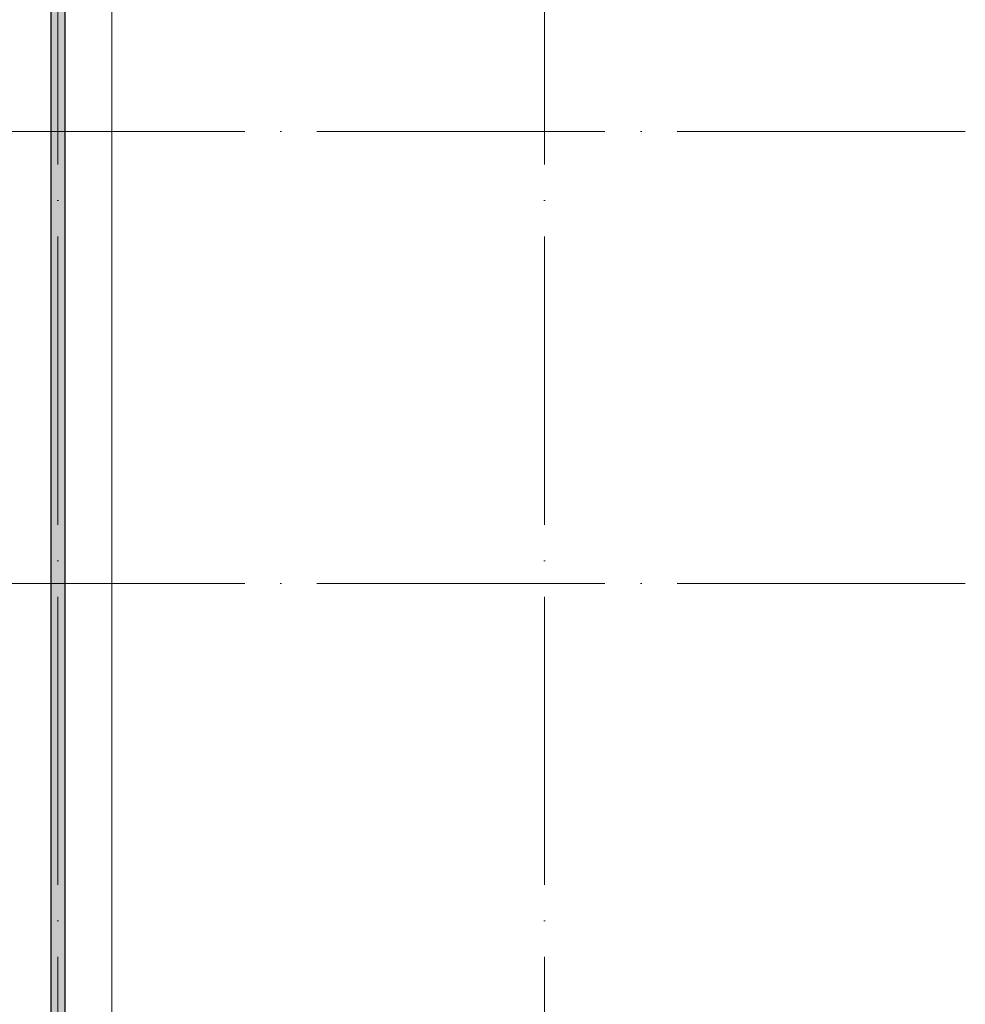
# Model space of a CAD drawing. Header units: millimetres. Extents: x -30540 to 150652, y -11730 to 123410.
# Tile 13 of 113: x 4604 to 17727, y 46933 to 60600. Entities that reach past the tile are written whole.
import ezdxf

# ---------------------------------------------------------------- set-up
doc = ezdxf.new("R2010")
doc.units = ezdxf.units.MM
doc.linetypes.add('ADSK_Линия сетки', pattern=[5000, 4000, -500, 0, -500])
for name, color, linetype, lineweight in [('A-FLOR-____-OTLN', 7, 'Continuous', 18), ('A-WALL-____-MCUT', 7, 'Continuous', 40), ('A-WALL-____-PATT', 7, 'Continuous', 40), ('S-GRID-____-OTLN', 7, 'Continuous', 9)]:
    doc.layers.add(name, color=color, linetype=linetype, lineweight=lineweight)

# ---------------------------------------------------------------- blocks, each defined once
blk = doc.blocks.new('Наметкина 10_РД_АР_К1_отсоединено_rvt-1-Кровля ЭЛ')
at = {"layer": 'A-WALL-____-PATT', "lineweight": 5, "true_color": 0xaaaaaa}
h = blk.add_hatch(dxfattribs=at)
h.set_pattern_fill('FP_1', color=253, style=0, pattern_type=2)
h.set_pattern_definition([(45, (0, 0), (-228.0985, 228.0985), []), (45, (228.1, 0), (-228.0985, 228.0985), [403.225, -80.645, 6.706, -73.939])])
h.paths.add_polyline_path([(5235, 43350), (5235, 93950), (5035, 93950), (5035, 43350)])
at = {"layer": 'A-FLOR-____-OTLN', "color": 253, "lineweight": 13, "true_color": 0xaaaaaa}
blk.add_line((5885, 44200), (5885, 94800), dxfattribs=at)
at = {"layer": 'A-WALL-____-MCUT', "color": 253, "lineweight": 30, "true_color": 0xaaaaaa}
for p, q in [((5035, 93950), (5035, 43350)), ((5235, 43550), (5235, 93950))]:
    blk.add_line(p, q, dxfattribs=at)

msp = doc.modelspace()

# ---------------------------------------------------------------- linework, layer by layer
at = {"layer": 'S-GRID-____-OTLN', "color": 253, "linetype": 'ADSK_Линия сетки', "true_color": 0xaaaaaa}
for p, q in [((5135.3, 23589.3), (5135.3, 98105.9)), ((11885.3, 23589.3), (11885.3, 98105.9)), ((17726.8, 59050), (-28904.3, 59050)), ((17726.8, 52775), (-28904.3, 52775))]:
    msp.add_line(p, q, dxfattribs=at)

# ---------------------------------------------------------------- block references
at = {"lineweight": 5}
msp.add_blockref('Наметкина 10_РД_АР_К1_отсоединено_rvt-1-Кровля ЭЛ', (0, 0), dxfattribs=at)

doc.saveas('drawing.dxf')
